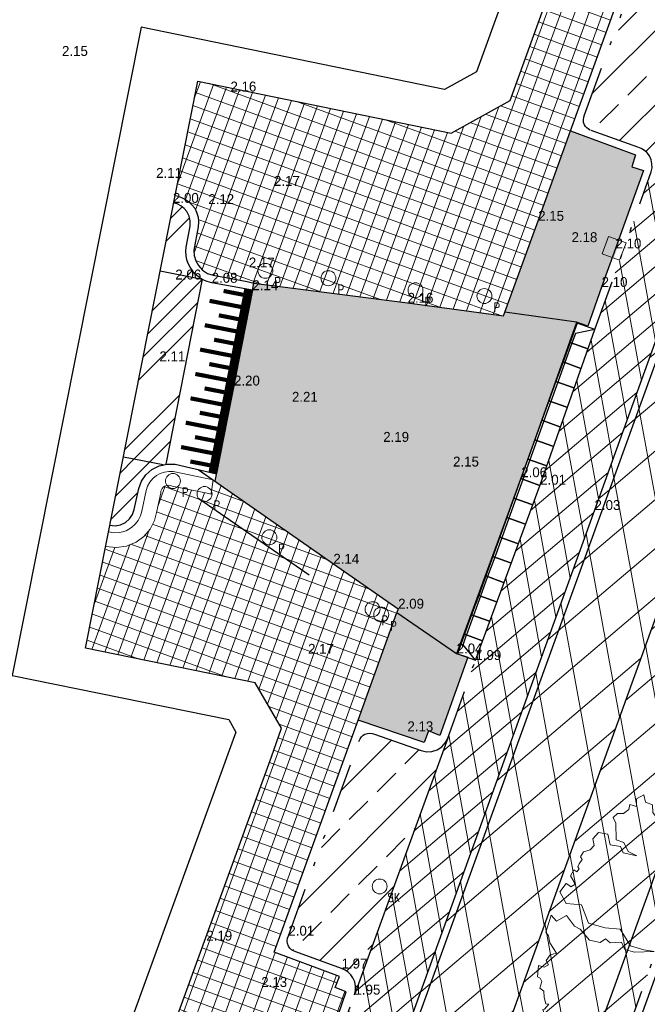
# Model space of a CAD drawing. Header units: metres. Extents: x 136326 to 137932, y 453212 to 454725.
# Tile 63 of 92: x 136656 to 136671, y 454091 to 454115. Entities that reach past the tile are written whole.
import ezdxf

# ---------------------------------------------------------------- set-up
doc = ezdxf.new("R2010")
doc.units = ezdxf.units.M
doc.linetypes.add('DIVIDE__G5', pattern=[3.75, 1.5, -0.75, 0, -0.75, 0, -0.75])
doc.layers.add('-DR-alg-hulplijnen', color=210, linetype='Continuous', plot=False)
doc.layers.add('-DR-alg-hulplijnen hartlijn asfalt nieuwe fietsstraat', color=7, linetype='Continuous', true_color=0xad72b6, plot=False)
doc.layers.add('-DR-alg-hulplijnen kantverharding asfalt nieuwe fietsstraat', color=7, linetype='Continuous', true_color=0xff9429, plot=False)
for name, color, linetype in [('-DR-alg-projectgrens 1-200', 3, 'PROJECTGRENS_1-200'), ('-DR-bs-txt-hoogtemaat', 253, 'Continuous'), ('-DR-nw-vh-scheiding erfgrens en bebouwing', 3, 'Continuous'), ('-DR-nw-vh-scheiding verhardingen', 1, 'Continuous'), ('-DR-v-inr-fietsenrekken', 2, 'FENCELINE2'), ('-DR-v-vh-band 18-20x25', 5, 'DIVIDE__G5'), ('-DR-v-vh-band achterkant band', 1, 'Continuous'), ('-DR-v-vh-band inritband 450x150x500mm', 2, 'Continuous'), ('-DR-v-vh-kantverharding', 4, 'Continuous'), ('-DR-v-vh-kantverharding asfalt fietspad', 2, 'Continuous')]:
    doc.layers.add(name, color=color, linetype=linetype)
for name, color, linetype, lineweight in [('-DR-bs-boom', 253, 'Continuous', 13), ('-DR-nw-mk-taludmarkering', 252, 'Continuous', 0), ('-DR-v-gr-gras', 72, 'Continuous', 9), ('-DR-v-vh-arc-asfalt opbreken', 252, 'Continuous', 9), ('-DR-v-vh-arc-asfalt opbreken middengeleiders', 252, 'Continuous', 9), ('-DR-v-vh-arc-bss grijs keiformaat', 252, 'Continuous', 9), ('-DR-v-vh-arc-dubbelklinkers', 254, 'Continuous', 9), ('-DR-v-vh-arc-sbs df bruinrood', 252, 'Continuous', 9), ('-DR-v-vh-arc-tegels', 252, 'Continuous', 9), ('B-WE-VH-KANTOPSLUITING_ACHTERKANTBAND-G', 2, 'Continuous', 13)]:
    doc.layers.add(name, color=color, linetype=linetype, lineweight=lineweight)
for name, color, linetype, lineweight, true_color in [('-DR-v-inr-wegbebakening-diamantkoppaal', 1, 'Continuous', 0, 0xff0000), ('-DR-v-vh-arc-asfalt fietspad', 7, 'Continuous', 9, 0xdfbfc7), ('B-ME-IE-MEUBILAIR_STRAATKOLK-S', 1, 'Continuous', 0, 0xff0000), ('B-ME-IE-MEUBILAIR_TROTTOIRKOLK-S', 1, 'Continuous', 0, 0xff0000)]:
    doc.layers.add(name, color=color, linetype=linetype, lineweight=lineweight, true_color=true_color)
doc.styles.add('18_100', font='romans', dxfattribs={"width": 0.8, "height": 0.18})
doc.styles.add('18_200', font='romans', dxfattribs={"width": 0.8, "height": 0.36})
doc.styles.add('Drong', font='txt', dxfattribs={"height": 1.8})
doc.linetypes.add('FENCELINE2', pattern='A,6.35,-2.54,[132,ltypeshp.shx,S=2.54,R=0,X=-2.54,Y=0],-2.54,25.4', length=36.83)
doc.linetypes.add('PROJECTGRENS_1-200', pattern='A,0.32,-0.13,[133,ltypeshp.shx,S=0.13,R=0,X=-0.13,Y=0],-0.13,1.27', length=1.85)
pattern_1 = [(220.33563, (136419.718, 453326.2367), (0.5825375, -0.6860394), []), (280.33563, (136419.718, 453326.2367), (0.8853963, 0.16147255), [])]

# ---------------------------------------------------------------- blocks, each defined once
blk = doc.blocks.new('*U55')
at = {"layer": '-DR-nw-mk-taludmarkering', "flags": 128}
for points, const_width in [([(-0.098, 0.019), (-0.963, -4.414)], 0.2), ([(-0.697, -0.017), (-0.225, -0.109)], 0.1), ([(-1.036, -0.256), (-0.282, -0.403)], 0.1), ([(-0.812, -0.606), (-0.34, -0.698)], 0.1), ([(-1.151, -0.845), (-0.397, -0.992)], 0.1), ([(-0.927, -1.195), (-0.455, -1.287)], 0.1), ([(-1.266, -1.434), (-0.512, -1.581)], 0.1), ([(-1.042, -1.784), (-0.57, -1.876)], 0.1), ([(-1.381, -2.023), (-0.627, -2.17)], 0.1), ([(-1.157, -2.372), (-0.685, -2.465)], 0.1), ([(-1.496, -2.612), (-0.742, -2.759)], 0.1), ([(-1.272, -2.961), (-0.799, -3.053)], 0.1), ([(-1.611, -3.201), (-0.857, -3.348)], 0.1), ([(-1.387, -3.55), (-0.914, -3.642)], 0.1), ([(-1.725, -3.79), (-0.972, -3.937)], 0.1), ([(-1.501, -4.139), (-1.029, -4.231)], 0.1)]:
    blk.add_lwpolyline(points, dxfattribs=dict(at, const_width=const_width))
at = {"layer": '-DR-nw-vh-scheiding verhardingen', "linetype": 'ByBlock', "flags": 128}
for points in [[(-1.217, 0.266), (-2.09, -4.208)], [(0, 0), (-0.865, -4.433)]]:
    blk.add_lwpolyline(points, dxfattribs=at)
blk = doc.blocks.new('*U57')
for points in [[(2.89, 7.994), (2.458, 8.15), (2.288, 7.679), (2.72, 7.524)], [(2.89, 7.994), (2.42, 7.898), (2.335, 7.662)], [(2.72, 7.524), (2.288, 7.679), (2.118, 7.209), (2.55, 7.053)], [(2.335, 7.662), (2.165, 7.192)], [(2.55, 7.053), (2.118, 7.209), (1.948, 6.739), (2.38, 6.583)], [(2.165, 7.192), (1.995, 6.722)], [(2.38, 6.583), (1.948, 6.739), (1.778, 6.269), (2.21, 6.113)], [(1.995, 6.722), (1.825, 6.252)], [(2.21, 6.113), (1.778, 6.269), (1.608, 5.799), (2.04, 5.643)], [(1.825, 6.252), (1.655, 5.782)], [(2.04, 5.643), (1.608, 5.799), (1.438, 5.328), (1.87, 5.172)], [(1.655, 5.782), (1.485, 5.311)], [(1.87, 5.172), (1.438, 5.328), (1.268, 4.858), (1.7, 4.702)], [(1.485, 5.311), (1.315, 4.841)], [(1.7, 4.702), (1.268, 4.858), (1.098, 4.388), (1.53, 4.232)], [(1.315, 4.841), (1.145, 4.371)], [(1.53, 4.232), (1.098, 4.388), (0.928, 3.918), (1.36, 3.762)], [(1.145, 4.371), (0.975, 3.901)], [(1.36, 3.762), (0.928, 3.918), (0.758, 3.447), (1.19, 3.292)], [(0.975, 3.901), (0.805, 3.43)], [(1.19, 3.292), (0.758, 3.447), (0.588, 2.977), (1.02, 2.821)], [(0.805, 3.43), (0.635, 2.96)], [(1.02, 2.821), (0.588, 2.977), (0.418, 2.507), (0.85, 2.351)], [(0.635, 2.96), (0.466, 2.49)], [(0.85, 2.351), (0.418, 2.507), (0.249, 2.037), (0.68, 1.881)], [(0.466, 2.49), (0.296, 2.02)], [(0.68, 1.881), (0.249, 2.037), (0.079, 1.567), (0.51, 1.411)], [(0.296, 2.02), (0.126, 1.55)], [(0.51, 1.411), (0.079, 1.567), (-0.091, 1.096), (0.34, 0.94)], [(0.126, 1.55), (-0.044, 1.079)], [(0.34, 0.94), (-0.091, 1.096), (-0.261, 0.626), (0.17, 0.47)], [(-0.044, 1.079), (-0.214, 0.609)], [(0.17, 0.47), (-0.261, 0.626), (-0.431, 0.156), (0, 0)], [(0, 0), (-0.299, 0.374), (-0.214, 0.609)]]:
    blk.add_lwpolyline(points)
blk = doc.blocks.new('STRAATKOLK')
blk.add_ellipse((0, 0), major_axis=(-0.127, 0.127), ratio=1, start_param=3.926991, end_param=10.210176)
at = {"style": '18_100', "width": 0.8}
blk.add_text('SK', height=0.216, dxfattribs=at).set_placement((0.193, -0.375))
at = {"style": '18_200', "width": 0.8}
blk.add_attdef('HOOGTE', (0.29, 0.211), '', height=0.25, dxfattribs=at)
blk = doc.blocks.new('trottoirkolk')
blk.add_hatch(color=256).paths.add_polyline_path([(0.03, 0.15), (0.03, 0.42), (0.42, 0.42), (0.42, 0.15)])
blk.add_lwpolyline([(0, 0), (0, 0.45), (0.45, 0.45), (0.45, 0)], close=True)
blk = doc.blocks.new('PAAL')
blk.add_ellipse((0, 0), major_axis=(-0.181, 0), ratio=1, start_param=3.926991, end_param=10.210176)
at = {"style": '18_200', "width": 0.8}
blk.add_text('P', height=0.218, dxfattribs=at).set_placement((0.219, -0.382))
blk.add_attdef('HOOGTE', (0.236, 0.203), '', height=0.25, dxfattribs=at)
blk = doc.blocks.new('Boom bestaand 1')
blk.add_lwpolyline([(-0.0612, 0.3923), (-0.0736, 0.4117), (-0.087, 0.4225), (-0.0926, 0.4415), (-0.1106, 0.4615), (-0.1242, 0.4751), (-0.1453, 0.464), (-0.1728, 0.4611), (-0.1945, 0.4533), (-0.1892, 0.4456), (-0.2017, 0.4432), (-0.2068, 0.4444), (-0.2172, 0.4471), (-0.2235, 0.4396), (-0.2169, 0.4339), (-0.2271, 0.4339), (-0.2331, 0.433), (-0.2499, 0.4257), (-0.2427, 0.4167), (-0.2476, 0.4092), (-0.2589, 0.4043), (-0.2544, 0.3953), (-0.2533, 0.3814), (-0.2458, 0.3746), (-0.266, 0.3788), (-0.2728, 0.3822), (-0.2717, 0.3934), (-0.2848, 0.3874), (-0.2965, 0.3882), (-0.2987, 0.3953), (-0.3145, 0.3822), (-0.3029, 0.3735), (-0.3141, 0.372), (-0.3232, 0.3686), (-0.3277, 0.3731), (-0.3404, 0.3607), (-0.3359, 0.3465), (-0.3526, 0.3537), (-0.3703, 0.3325), (-0.3491, 0.329), (-0.3569, 0.3156), (-0.371, 0.3198), (-0.3837, 0.3191), (-0.3802, 0.2951), (-0.3781, 0.2944), (-0.3887, 0.2873), (-0.4014, 0.2902), (-0.4056, 0.2803), (-0.3837, 0.2704), (-0.359, 0.2591), (-0.3251, 0.2535), (-0.3272, 0.2337), (-0.318, 0.228), (-0.3011, 0.2189), (-0.282, 0.2224), (-0.2608, 0.2153), (-0.2523, 0.2012), (-0.27, 0.204), (-0.2834, 0.2118), (-0.2947, 0.2047), (-0.3322, 0.185), (-0.3413, 0.2203), (-0.3505, 0.2287), (-0.3724, 0.2146), (-0.388, 0.2358), (-0.4042, 0.2415), (-0.4226, 0.2415), (-0.4315, 0.2467), (-0.4416, 0.2292), (-0.4325, 0.2224), (-0.436, 0.2111), (-0.4423, 0.2083), (-0.453, 0.2067), (-0.4613, 0.1921), (-0.4572, 0.18), (-0.4671, 0.1702), (-0.4727, 0.1652), (-0.4473, 0.144), (-0.4565, 0.1356), (-0.4706, 0.132), (-0.484, 0.1398), (-0.4883, 0.1172), (-0.4847, 0.1158), (-0.4748, 0.1137), (-0.477, 0.101), (-0.4713, 0.0946), (-0.4748, 0.0748), (-0.4932, 0.0607), (-0.4854, 0.0473), (-0.4875, 0.0402), (-0.5017, 0.0304), (-0.4974, 0.0049), (-0.4897, 0.0021), (-0.4832, -0.006), (-0.4832, -0.0211), (-0.4886, -0.0247), (-0.4921, -0.0353), (-0.4877, -0.0469), (-0.4868, -0.0593), (-0.4797, -0.0567), (-0.4646, -0.0487), (-0.4592, -0.0416), (-0.4495, -0.0531), (-0.4326, -0.0549), (-0.4342, -0.0824), (-0.4439, -0.0844), (-0.4591, -0.0789), (-0.4694, -0.0898), (-0.4853, -0.0874), (-0.4835, -0.1044), (-0.469, -0.1108), (-0.4787, -0.1222), (-0.4698, -0.128), (-0.4666, -0.142), (-0.4712, -0.1535), (-0.4673, -0.1649), (-0.4544, -0.1649), (-0.422, -0.1781), (-0.41, -0.1658), (-0.3893, -0.1644), (-0.3736, -0.1512), (-0.391, -0.1753), (-0.4052, -0.1753), (-0.417, -0.1934), (-0.4393, -0.1893), (-0.4502, -0.206), (-0.443, -0.2225), (-0.4293, -0.2254), (-0.424, -0.2366), (-0.4254, -0.251), (-0.4188, -0.2613), (-0.4123, -0.2603), (-0.4066, -0.2696), (-0.4013, -0.2747), (-0.3966, -0.2735), (-0.3925, -0.2806), (-0.3993, -0.2847), (-0.3905, -0.2962), (-0.3764, -0.2947), (-0.3703, -0.2952), (-0.369, -0.3047), (-0.3739, -0.3072), (-0.379, -0.3111), (-0.3686, -0.3301), (-0.3402, -0.3274), (-0.325, -0.2991), (-0.284, -0.3012), (-0.2611, -0.2728), (-0.2463, -0.245), (-0.2054, -0.239), (-0.1868, -0.2166), (-0.1743, -0.1981), (-0.1896, -0.2363), (-0.2027, -0.2526), (-0.2201, -0.2532), (-0.2283, -0.2756), (-0.2392, -0.281), (-0.237, -0.2947), (-0.2507, -0.3132), (-0.2791, -0.3219), (-0.2898, -0.3304), (-0.3173, -0.3368), (-0.3146, -0.3612), (-0.3304, -0.3661), (-0.3025, -0.3907), (-0.2927, -0.3885), (-0.278, -0.3918), (-0.2529, -0.3874), (-0.2548, -0.4016), (-0.2471, -0.4137), (-0.2373, -0.413), (-0.2359, -0.4235), (-0.244, -0.4329), (-0.2234, -0.4441), (-0.2184, -0.4397), (-0.2103, -0.44), (-0.1991, -0.4488), (-0.19, -0.4441), (-0.1778, -0.4485), (-0.164, -0.4505), (-0.1606, -0.4451), (-0.1549, -0.4573), (-0.1555, -0.4613), (-0.14, -0.4627), (-0.1312, -0.4505), (-0.1096, -0.4259), (-0.1073, -0.4238), (-0.1116, -0.4488), (-0.1194, -0.4525), (-0.1103, -0.462), (-0.0992, -0.4807), (-0.089, -0.4841), (-0.0747, -0.4752), (-0.0482, -0.4977), (-0.0278, -0.4895), (-0.0108, -0.4916), (0.0157, -0.4977), (0.0286, -0.4827), (0.0558, -0.482), (0.072, -0.457), (0.069, -0.4349), (0.0757, -0.4119), (0.0796, -0.3924), (0.0927, -0.4156), (0.1039, -0.4278), (0.1075, -0.4466), (0.1025, -0.468), (0.1299, -0.4785), (0.1933, -0.4575), (0.2001, -0.44), (0.2363, -0.4392), (0.2587, -0.4253), (0.2652, -0.3991), (0.2784, -0.4081), (0.2832, -0.3913), (0.3018, -0.3913), (0.3264, -0.3733), (0.2952, -0.3338), (0.3048, -0.3266), (0.3174, -0.3112), (0.333, -0.3182), (0.3264, -0.335), (0.3552, -0.3436), (0.3781, -0.3189), (0.3793, -0.296), (0.4017, -0.296), (0.4096, -0.2826), (0.4002, -0.2572), (0.4186, -0.2622), (0.4261, -0.2522), (0.4345, -0.2443), (0.4231, -0.2298), (0.4365, -0.2194), (0.4544, -0.2139), (0.448, -0.1886), (0.4609, -0.1841), (0.4584, -0.1786), (0.4161, -0.1731), (0.4136, -0.1478), (0.3708, -0.1582), (0.3489, -0.1512), (0.3315, -0.1289), (0.2902, -0.1279), (0.3474, -0.1209), (0.3593, -0.1378), (0.3737, -0.1384), (0.3856, -0.1284), (0.4119, -0.1403), (0.4319, -0.109), (0.4632, -0.1221), (0.4795, -0.1133), (0.4858, -0.0977), (0.4808, -0.0718), (0.4943, -0.0594), (0.4931, -0.0482), (0.4862, -0.0269), (0.4918, -0.0131), (0.4962, -0.0015), (0.4851, 0.0073), (0.4884, 0.0283), (0.494, 0.0383), (0.4918, 0.0615), (0.4763, 0.0609), (0.4531, 0.0758), (0.4365, 0.0758), (0.4719, 0.0863), (0.489, 0.0863), (0.4862, 0.0979), (0.4761, 0.1368), (0.4651, 0.1329), (0.455, 0.15), (0.4464, 0.1571), (0.4261, 0.1516), (0.4511, 0.1914), (0.4495, 0.2054), (0.4402, 0.2194), (0.4215, 0.2288), (0.3832, 0.2155), (0.3754, 0.1921), (0.3661, 0.1742), (0.3341, 0.1773), (0.3068, 0.1532), (0.3395, 0.1968), (0.3637, 0.1976), (0.3692, 0.2304), (0.3801, 0.2397), (0.3996, 0.2444), (0.4034, 0.279), (0.3842, 0.2903), (0.3824, 0.313), (0.3563, 0.3433), (0.3406, 0.3414), (0.3141, 0.3521), (0.2925, 0.3482), (0.2787, 0.3649), (0.2826, 0.3806), (0.2817, 0.4012), (0.2696, 0.4131), (0.256, 0.4212), (0.2376, 0.4248), (0.2327, 0.4339), (0.2168, 0.4384), (0.2036, 0.45), (0.1887, 0.4518), (0.1757, 0.4483), (0.1806, 0.4248), (0.1727, 0.4169), (0.1492, 0.4041), (0.1325, 0.412), (0.1367, 0.4496), (0.0873, 0.4385), (0.0991, 0.4571), (0.0942, 0.4846), (0.0638, 0.4915), (0.0559, 0.4826), (0.0314, 0.4826), (0.0166, 0.4925), (0.0058, 0.4836), (-0.0114, 0.491), (-0.0324, 0.4905), (-0.0772, 0.485), (-0.0717, 0.4517), (-0.0599, 0.4236), (-0.0612, 0.3923)])
blk.add_circle((0, 0), 0.0251)

msp = doc.modelspace()

# ---------------------------------------------------------------- hatches: boundary and pattern name
at = {"layer": '-DR-v-gr-gras'}
h = msp.add_hatch(dxfattribs=at)
h.set_pattern_fill('ANSI36', color=256, scale=0.2, angle=79.41894637)
edge = h.paths.add_edge_path()
edge.add_line((136620.924, 453946.514), (136619.567, 453941.726))
edge.add_line((136619.567, 453941.726), (136619.427, 453941.385))
edge.add_line((136619.427, 453941.385), (136619.061, 453940.311))
edge.add_line((136619.061, 453940.311), (136618.721, 453939.229))
edge.add_line((136618.721, 453939.229), (136618.41, 453938.138))
edge.add_line((136618.41, 453938.138), (136618.143, 453937.108))
edge.add_line((136618.143, 453937.108), (136617.901, 453936.071))
edge.add_line((136617.901, 453936.071), (136617.683, 453935.029))
edge.add_line((136617.683, 453935.029), (136617.41, 453933.537))
edge.add_line((136617.41, 453933.537), (136620.588, 453942.314))
edge.add_arc((136570.849, 453960.325), 52.9, 340.0947, 343.9087)
edge.add_line((136621.676, 453945.662), (136623.253, 453951.13))
edge.add_arc((136668.508, 453938.075), 47.1, 160.0947, 163.9087, ccw=False)
edge.add_line((136624.222, 453954.111), (136660.14, 454053.226))
edge.add_line((136660.14, 454053.226), (136661.74, 454052.55))
edge.add_line((136661.74, 454052.55), (136663.585, 454057.802))
edge.add_line((136663.585, 454057.802), (136661.993, 454058.364))
edge.add_line((136661.993, 454058.364), (136664.665, 454065.706))
edge.add_line((136664.665, 454065.706), (136668.938, 454064.154))
edge.add_line((136668.938, 454064.154), (136671.612, 454071.617))
edge.add_line((136671.612, 454071.617), (136667.338, 454073.17))
edge.add_line((136667.338, 454073.17), (136678.286, 454103.417))
edge.add_line((136678.286, 454103.417), (136677.838, 454103.577))
edge.add_line((136677.838, 454103.577), (136624.842, 453957.248))
edge.add_arc((136522.638, 453991.382), 107.753, 338.1487, 341.53191, ccw=False)
edge.add_line((136622.649, 453951.276), (136620.924, 453946.514))
at = {"layer": '-DR-v-vh-arc-asfalt fietspad', "transparency": 33554687}
h = msp.add_hatch(dxfattribs=at)
h.set_pattern_fill('AVH-ASFALT', color=256, scale=0.51, angle=90, pattern_type=2)
h.set_pattern_definition([(220.33562535, (0, 0), (0.3301045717, -0.388755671), []), (280.33562535, (0, 0), (0.5017245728, 0.0915011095), [])])
h.paths.add_polyline_path([(136656.308, 454065.166), (136663.004, 454083.701), (136669.938, 454102.887), (136672.004, 454108.61), (136672.693, 454110.578), (136671.31, 454111.062), (136669.956, 454107.278), (136668.618, 454103.482), (136668.617, 454103.482), (136667.058, 454099.261), (136666.358, 454097.293), (136666.357, 454097.292), (136664.135, 454091.174), (136663.621, 454089.757), (136661.157, 454082.938), (136659.53, 454078.444), (136659.186, 454077.476), (136659.186, 454077.476), (136654.827, 454065.372), (136653.02, 454060.383), (136651.126, 454055.17), (136648.108, 454046.877), (136642.614, 454031.599), (136639.152, 454022.116), (136637.07, 454016.463), (136631.69, 454001.563), (136625.917, 453985.672), (136627.306, 453985.166), (136633.071, 454000.98), (136638.415, 454015.753), (136640.542, 454021.524), (136644.041, 454031.302), (136649.064, 454045.153), (136652.348, 454054.228)])
at = {"layer": '-DR-v-vh-arc-asfalt opbreken'}
h = msp.add_hatch(dxfattribs=at)
h.set_pattern_fill('AVH-ASFALT_LAAG1-D', color=256, scale=30, angle=90, pattern_type=2)
h.set_pattern_definition([(220.33562535, (0, 0), (0.5825374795, -0.6860394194), []), (280.33562535, (0, 0), (0.885396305, 0.1614725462), [])])
edge = h.paths.add_edge_path()
edge.add_arc((131612.225, 456007.959), 5406.441, 339.979349, 340.472831)
edge.add_line((136707.704, 454200.835), (136710.127, 454199.976))
edge.add_line((136710.127, 454199.976), (136706.639, 454190.134))
edge.add_line((136706.639, 454190.134), (136694.101, 454155.142))
edge.add_line((136694.101, 454155.142), (136688.123, 454138.564))
edge.add_line((136688.123, 454138.564), (136682.044, 454121.674))
edge.add_line((136682.044, 454121.674), (136681.656, 454120.544))
edge.add_line((136681.656, 454120.544), (136681.373, 454119.757))
edge.add_line((136681.373, 454119.757), (136681.03, 454118.82))
edge.add_line((136681.03, 454118.82), (136680.618, 454117.679))
edge.add_line((136680.618, 454117.679), (136679.872, 454115.616))
edge.add_line((136679.872, 454115.616), (136680.027, 454115.442))
edge.add_line((136680.027, 454115.442), (136680.25, 454115.49))
edge.add_line((136680.25, 454115.49), (136678.386, 454110.359))
edge.add_line((136678.386, 454110.359), (136676.585, 454105.348))
edge.add_line((136676.585, 454105.348), (136674.76, 454100.281))
edge.add_line((136674.76, 454100.281), (136674.596, 454100.443))
edge.add_line((136674.596, 454100.443), (136674.374, 454100.392))
edge.add_line((136674.374, 454100.392), (136665.601, 454076.102))
edge.add_line((136665.601, 454076.102), (136659.089, 454058.046))
edge.add_line((136659.089, 454058.046), (136654.175, 454044.495))
edge.add_line((136654.175, 454044.495), (136648.703, 454029.418))
edge.add_line((136648.703, 454029.418), (136643.338, 454014.611))
edge.add_line((136643.338, 454014.611), (136640.327, 454006.287))
edge.add_line((136640.327, 454006.287), (136635.475, 453992.877))
edge.add_line((136635.475, 453992.877), (136630.176, 453978.268))
edge.add_line((136630.176, 453978.268), (136630.153, 453978.13))
edge.add_line((136630.153, 453978.13), (136630.323, 453977.996))
edge.add_line((136630.323, 453977.996), (136630.521, 453978.048))
edge.add_line((136630.521, 453978.048), (136629.43, 453975.047))
edge.add_line((136629.43, 453975.047), (136629.277, 453975.222))
edge.add_line((136629.277, 453975.222), (136629.058, 453975.171))
edge.add_line((136629.058, 453975.171), (136627.196, 453970.009))
edge.add_line((136627.196, 453970.009), (136621.583, 453954.529))
edge.add_line((136621.583, 453954.529), (136617.019, 453941.922))
edge.add_line((136617.019, 453941.922), (136614.719, 453935.574))
edge.add_line((136614.719, 453935.574), (136611.608, 453926.881))
edge.add_line((136611.608, 453926.881), (136610.698, 453924.436))
edge.add_line((136610.698, 453924.436), (136610.22, 453923.15))
edge.add_line((136610.22, 453923.15), (136607.739, 453924.45))
edge.add_line((136607.739, 453924.45), (136610.21, 453931.275))
edge.add_line((136610.21, 453931.275), (136611.017, 453933.503))
edge.add_line((136611.017, 453933.503), (136620.111, 453958.618))
edge.add_line((136620.111, 453958.618), (136618.13, 453959.316))
edge.add_line((136618.13, 453959.316), (136622.836, 453972.312))
edge.add_line((136622.836, 453972.312), (136624.813, 453971.603))
edge.add_line((136624.813, 453971.603), (136653.378, 454050.49))
edge.add_line((136653.378, 454050.49), (136651.397, 454051.188))
edge.add_line((136651.397, 454051.188), (136660.433, 454076.142))
edge.add_line((136660.433, 454076.142), (136662.404, 454075.417))
edge.add_line((136662.404, 454075.417), (136687.258, 454144.055))
edge.add_line((136687.258, 454144.055), (136685.277, 454144.754))
edge.add_line((136685.277, 454144.754), (136689.983, 454157.75))
edge.add_line((136689.983, 454157.75), (136691.951, 454157.016))
h.paths.add_polyline_path([(136604.474, 453926.617), (136605.139, 453926.376), (136607.31, 453932.372), (136606.705, 453932.601), (136605.622, 453929.654), (136604.782, 453927.35), (136604.682, 453927.067), (136604.525, 453926.704)])
h = msp.add_hatch(dxfattribs=at)
h.set_pattern_fill('AVH-ASFALT_LAAG1-D', color=256, scale=30, angle=90, pattern_type=2)
h.set_pattern_definition(pattern_1)
h.paths.add_polyline_path([(136616.982, 453956.733), (136617.17, 453956.665), (136695.271, 454172.352), (136705.725, 454201.537), (136705.402, 454201.651), (136699.033, 454183.758), (136693.663, 454168.822), (136685.673, 454146.49), (136684.483, 454143.233), (136680.523, 454132.196), (136676.421, 454120.841), (136676.326, 454120.548), (136675.923, 454119.409), (136675.625, 454118.638), (136672.054, 454108.752), (136672.004, 454108.61), (136669.938, 454102.887), (136656.308, 454065.166), (136652.348, 454054.228), (136649.064, 454045.153), (136644.041, 454031.302), (136640.542, 454021.524), (136638.415, 454015.753), (136633.071, 454000.98), (136625.379, 453979.879), (136625.055, 453978.991)])
h = msp.add_hatch(dxfattribs=at)
h.set_pattern_fill('AVH-ASFALT_LAAG1-D', color=256, scale=30, angle=90, pattern_type=2)
h.set_pattern_definition(pattern_1)
h.paths.add_polyline_path([(136660.433, 454076.142), (136662.404, 454075.417), (136687.255, 454144.047), (136685.28, 454144.762)])
at = {"layer": '-DR-v-vh-arc-asfalt opbreken middengeleiders'}
h = msp.add_hatch(color=256, dxfattribs=at)
h.dxf.hatch_style = 1
h.paths.add_polyline_path([(136671.118, 454111.099), (136670.843, 454111.186), (136670.926, 454111.478), (136669.357, 454112.053), (136668.576, 454109.878), (136667.773, 454107.675), (136669.502, 454107.434), (136669.772, 454107.338), (136670.109, 454108.279), (136670.445, 454109.21)])
h = msp.add_hatch(color=256, dxfattribs=at)
h.dxf.hatch_style = 1
h.paths.add_polyline_path([(136666.874, 454099.33), (136666.604, 454099.421), (136665.157, 454100.41), (136664.225, 454097.813), (136665.815, 454097.27), (136665.921, 454097.553), (136666.196, 454097.441)])
at = {"layer": '-DR-v-vh-arc-bss grijs keiformaat'}
h = msp.add_hatch(dxfattribs=at)
h.set_pattern_fill('ANSI33', color=256, scale=0.2)
h.paths.add_polyline_path([(136684.2, 454146.814), (136686.269, 454152.597), (136686.975, 454154.577), (136686.81, 454154.636), (136686.742, 454154.568), (136686.614, 454154.507), (136685.327, 454154.984), (136685.271, 454155.003), (136685.213, 454155.011), (136685.154, 454155.005), (136685.098, 454154.988), (136685.044, 454154.957), (136684.998, 454154.916), (136684.962, 454154.865), (136684.939, 454154.807), (136682.237, 454147.278), (136680.243, 454141.73), (136677.165, 454133.151), (136675.23, 454127.809), (136674.108, 454124.694), (136673.723, 454123.662), (136673.362, 454122.671), (136672.971, 454121.584), (136672.629, 454120.585), (136671.267, 454116.75), (136669.675, 454112.375), (136669.668, 454112.322), (136669.674, 454112.26), (136669.694, 454112.202), (136669.719, 454112.161), (136669.751, 454112.125), (136669.789, 454112.096), (136669.832, 454112.074), (136671.057, 454111.637), (136671.144, 454111.582), (136671.21, 454111.521), (136671.263, 454111.448), (136671.305, 454111.357), (136671.327, 454111.26), (136671.33, 454111.116), (136674.552, 454119.921), (136674.914, 454121.052), (136675.222, 454121.894), (136675.534, 454122.801), (136675.974, 454123.969), (136677.075, 454127.063), (136679.109, 454132.64), (136681.802, 454140.143)])
h = msp.add_hatch(dxfattribs=at)
h.set_pattern_fill('ANSI33', color=256, scale=0.2)
h.paths.add_polyline_path([(136666.388, 454097.376), (136666.33, 454097.261), (136666.244, 454097.164), (136666.136, 454097.093), (136666.008, 454097.051), (136665.874, 454097.044), (136665.743, 454097.074), (136664.621, 454097.471), (136664.564, 454097.491), (136664.505, 454097.499), (136664.445, 454097.492), (136664.388, 454097.473), (136664.341, 454097.445), (136664.301, 454097.408), (136664.27, 454097.363), (136664.248, 454097.313), (136662.535, 454092.598), (136662.514, 454092.538), (136662.507, 454092.474), (136662.516, 454092.411), (136662.539, 454092.351), (136662.571, 454092.303), (136662.613, 454092.263), (136662.662, 454092.233), (136662.716, 454092.214), (136663.822, 454091.805), (136663.905, 454091.769), (136663.98, 454091.718), (136664.045, 454091.654), (136664.097, 454091.58), (136664.139, 454091.484), (136664.16, 454091.381), (136664.158, 454091.276), (136664.135, 454091.174)])
at = {"layer": '-DR-v-vh-arc-dubbelklinkers'}
h = msp.add_hatch(color=256, dxfattribs=at)
h.dxf.hatch_style = 1
h.paths.add_polyline_path([(136661.221, 454105.896), (136660.765, 454103.584), (136663.624, 454101.591), (136665.19, 454100.502), (136665.157, 454100.41), (136666.604, 454099.421), (136668.166, 454103.68), (136669.502, 454107.434), (136667.773, 454107.675), (136667.735, 454107.582), (136665.419, 454107.896), (136661.702, 454108.375), (136661.666, 454108.203)])
at = {"layer": '-DR-v-vh-arc-sbs df bruinrood'}
h = msp.add_hatch(dxfattribs=at)
h.set_pattern_fill('ANSI34', color=256, scale=0.1)
h.paths.add_polyline_path([(136659.436, 454108.663), (136660.448, 454108.463), (136660.449, 454108.47), (136660.372, 454108.518), (136660.314, 454108.565), (136660.26, 454108.616), (136660.214, 454108.678), (136660.158, 454108.763), (136660.114, 454108.849), (136660.082, 454108.94), (136660.062, 454109.041), (136660.058, 454109.144), (136660.068, 454109.246), (136660.158, 454109.755), (136660.163, 454109.877), (136660.137, 454109.995), (136660.082, 454110.104), (136660.016, 454110.182), (136659.935, 454110.244), (136659.843, 454110.288), (136659.761, 454110.307)])
h = msp.add_hatch(dxfattribs=at)
h.set_pattern_fill('ANSI34', color=256, scale=0.1)
h.paths.add_polyline_path([(136658.548, 454104.169), (136659.505, 454103.98), (136659.576, 454103.996), (136660.448, 454108.463), (136659.436, 454108.663)])
h = msp.add_hatch(dxfattribs=at)
h.set_pattern_fill('ANSI34', color=256, scale=0.1)
h.paths.add_polyline_path([(136658.983, 454103.586), (136659.092, 454103.743), (136659.235, 454103.869), (136659.41, 454103.958), (136659.505, 454103.98), (136658.548, 454104.169), (136658.222, 454102.524), (136658.35, 454102.511), (136658.479, 454102.534), (136658.598, 454102.59), (136658.696, 454102.674), (136658.768, 454102.78), (136658.81, 454102.902), (136658.916, 454103.408)])
at = {"layer": '-DR-v-vh-arc-tegels'}
h = msp.add_hatch(dxfattribs=at)
h.set_pattern_fill('ANSI37', color=256, scale=0.1, angle=295.01)
h.paths.add_polyline_path([(136682.061, 454147.341), (136684.924, 454155.333), (136686.633, 454154.719), (136687.131, 454156.148), (136685.443, 454156.772), (136690.194, 454169.962), (136695.587, 454185.021), (136701.79, 454202.421), (136702.169, 454203.529), (136702.687, 454204.993), (136702.71, 454205.073), (136700.121, 454206.814), (136699.293, 454207.366), (136698.371, 454207.775), (136698.247, 454207.51), (136697.974, 454207.617), (136697.374, 454206.241), (136694.795, 454207.376), (136693.887, 454205.316), (136699.39, 454202.812), (136697.324, 454198.049), (136698.308, 454197.611), (136693.97, 454184.5), (136693.876, 454184.532), (136691.836, 454178.533), (136691.741, 454178.565), (136690.402, 454175.106), (136690.542, 454175.053), (136689.263, 454171.633), (136689.17, 454171.668), (136687.942, 454168.452), (136688.074, 454168.404), (136684.438, 454158.386), (136680.56, 454147.82), (136678.485, 454142.053), (136676.541, 454136.681), (136672.7, 454126.061), (136667.898, 454112.79), (136666.472, 454112), (136660.344, 454113.257), (136659.798, 454110.493), (136659.869, 454110.477), (136659.954, 454110.447), (136660.034, 454110.406), (136660.123, 454110.344), (136660.203, 454110.27), (136660.27, 454110.185), (136660.318, 454110.089), (136660.353, 454109.967), (136660.364, 454109.857), (136660.358, 454109.736), (136660.25, 454109.172), (136660.259, 454109.04), (136660.297, 454108.913), (136660.362, 454108.797), (136660.461, 454108.691), (136660.582, 454108.611), (136660.719, 454108.564), (136661.536, 454108.411), (136661.702, 454108.375), (136665.419, 454107.896), (136667.735, 454107.582), (136667.773, 454107.675), (136668.576, 454109.878), (136669.357, 454112.053), (136671.078, 454116.816), (136673.165, 454122.636), (136675.042, 454127.881), (136676.981, 454133.218), (136680.041, 454141.76)])
h = msp.add_hatch(dxfattribs=at)
h.set_pattern_fill('ANSI37', color=256, scale=0.1, angle=295.01)
h.paths.add_polyline_path([(136660.696, 454083.079), (136663.164, 454089.918), (136663.442, 454089.81), (136663.936, 454091.241), (136663.665, 454091.352), (136663.771, 454091.618), (136662.192, 454092.207), (136664.225, 454097.813), (136665.157, 454100.41), (136665.19, 454100.502), (136663.624, 454101.591), (136660.715, 454103.619), (136660.671, 454103.288), (136660.669, 454103.274), (136660.569, 454103.295), (136659.728, 454103.47), (136659.683, 454103.487), (136659.636, 454103.492), (136659.589, 454103.485), (136659.545, 454103.467), (136659.507, 454103.439), (136659.483, 454103.411), (136659.465, 454103.379), (136659.453, 454103.344), (136659.448, 454103.307), (136659.353, 454102.861), (136659.297, 454102.636), (136659.191, 454102.43), (136659.041, 454102.253), (136658.854, 454102.116), (136658.621, 454102.019), (136658.372, 454101.984), (136658.121, 454102.011), (136657.634, 454099.549), (136661.732, 454098.715), (136662.369, 454097.616), (136662.13, 454096.924), (136648.949, 454060.698), (136648.67, 454060.832), (136645.717, 454052.522), (136645.931, 454052.432), (136621.964, 453986.496), (136615.433, 453989.442), (136614.603, 453987.599), (136614.701, 453987.541), (136614.824, 453987.417), (136614.912, 453987.266), (136614.96, 453987.09), (136614.96, 453986.909), (136614.912, 453986.733), (136614.705, 453986.281), (136614.663, 453986.141), (136614.656, 453985.995), (136614.684, 453985.852), (136614.746, 453985.72), (136614.839, 453985.607), (136614.956, 453985.52), (136616.868, 453984.651), (136616.869, 453984.652), (136618.69, 453983.84), (136623.144, 453984.506), (136623.207, 453984.601), (136623.643, 453985.735), (136623.948, 453986.67), (136624.142, 453987.14), (136624.469, 453988.079), (136624.803, 453989.04), (136625.159, 453989.994), (136629.695, 454002.472), (136634.936, 454016.938), (136637.117, 454022.941), (136640.588, 454032.467), (136645.483, 454045.953), (136647.175, 454045.345), (136647.629, 454046.528), (136645.909, 454047.158), (136649.031, 454055.773), (136652.773, 454066.15), (136657.044, 454077.957), (136658.625, 454077.388), (136658.738, 454077.663), (136659.009, 454077.57), (136659.343, 454078.519), (136659.101, 454078.606), (136659.105, 454078.619), (136659.067, 454078.635)])

# ---------------------------------------------------------------- linework, layer by layer
at = {"layer": '-DR-alg-hulplijnen', "flags": 128}
msp.add_lwpolyline([(136666.627, 454099.417), (136669.516, 454107.411)], dxfattribs=at)
at = {"layer": '-DR-alg-hulplijnen hartlijn asfalt nieuwe fietsstraat'}
msp.add_lwpolyline([(136781.314, 454424.963), (136757.272, 454348.827, -0.010389), (136697.245, 454171.637), (136619.145, 453955.95), (136588.279, 453870.709), (136579.713, 453847.052, 0.004102), (136571.537, 453823.883, -0.004267), (136562.996, 453799.701), (136431.623, 453437.641, 0.002152), (136391.004, 453324.177), (136379.088, 453290.434), (136365.735, 453256.179), (136360.793, 453242.184)], format="xyb", dxfattribs=at)
at = {"layer": '-DR-alg-hulplijnen kantverharding asfalt nieuwe fietsstraat'}
for points in [[(136755.27, 454349.46, -0.010389), (136695.271, 454172.352), (136617.17, 453956.665), (136616.794, 453956.801, -0.016644), (136615.557, 453953.711), (136612.599, 453946.977), (136608.343, 453935.224), (136607.102, 453931.797), (136594.844, 453897.943), (136593.397, 453893.948), (136588.98, 453881.757), (136586.93, 453874.65, -0.015888), (136585.953, 453871.628), (136586.329, 453871.491), (136577.738, 453847.767, 0.004102), (136569.551, 453824.565, -0.004267), (136561.022, 453800.417)], [(136759.275, 454348.195, -0.010389), (136699.22, 454170.922), (136621.119, 453955.235), (136621.495, 453955.098, 0.016644), (136620.467, 453951.934), (136618.89, 453946.466, -0.016644), (136617.862, 453943.301), (136613.373, 453930.904), (136602.284, 453900.282), (136595.367, 453881.179, -0.016644), (136594.131, 453878.09), (136591.842, 453872.88, 0.011636), (136590.955, 453870.728), (136590.605, 453869.79), (136590.229, 453869.927), (136581.687, 453846.337, 0.004102), (136573.523, 453823.2, -0.004267), (136564.97, 453798.984)]]:
    msp.add_lwpolyline(points, format="xyb", dxfattribs=at)
at = {"layer": '-DR-alg-projectgrens 1-200', "flags": 128}
msp.add_lwpolyline([(136672.431, 453896.561), (136667.194, 453897.489), (136645.076, 453905.171), (136624.477, 453912.593), (136625.184, 453914.831), (136624.39, 453916.757), (136621.163, 453919.31), (136624.07, 453927.399), (136623.281, 453929.136), (136623.21, 453929.192), (136624.085, 453931.643), (136629.304, 453946.51), (136630.541, 453950.147), (136638.492, 453971.96), (136644.073, 453987.263), (136644.824, 453989.705), (136651.204, 454007.423), (136658.506, 454027.642), (136665.47, 454047.006), (136669.496, 454058.357), (136675.354, 454074.419), (136676.258, 454077.094), (136678.747, 454083.756), (136682.526, 454094.171), (136686.101, 454103.639), (136687.039, 454106.475), (136697.795, 454137.242), (136697.717, 454137.253), (136705.555, 454159.78), (136713.078, 454181.729), (136719.605, 454200.719), (136727.498, 454223.752), (136730.581, 454232.718), (136734.46, 454243.959), (136738.033, 454254.306), (136742.183, 454266.266), (136750.568, 454290.842), (136760.393, 454319.456), (136770.666, 454349.328), (136772.713, 454355.238), (136774.612, 454360.473), (136776.998, 454367), (136784.306, 454387.208), (136790.339, 454404.083), (136797.311, 454423.36), (136807.058, 454450.093), (136800.646, 454453.198), (136785.078, 454462.694), (136769.745, 454470.235), (136763.463, 454464.393), (136767.222, 454456.488), (136768.447, 454452.902), (136769.612, 454448.539), (136767.19, 454443.604), (136763.98, 454431.785), (136763.498, 454430.807), (136764.785, 454430.222), (136759.65, 454419.865), (136760.207, 454419.614), (136758.305, 454415.755), (136757.433, 454413.928), (136755.514, 454410.037), (136754.993, 454410.292), (136749.872, 454399.962), (136748.616, 454400.585), (136748.548, 454400.448), (136744.287, 454402.547), (136738.76, 454389.718), (136744.829, 454387.062), (136753.517, 454383.259), (136750.445, 454376.232), (136747.3, 454368.999), (136747.702, 454368.821), (136745.421, 454363.658), (136743.771, 454359.882), (136741.474, 454354.715), (136741.107, 454354.878), (136737.945, 454347.853), (136734.86, 454340.776), (136727.193, 454344.181), (136720.397, 454330.285), (136716.705, 454321.73), (136725.346, 454317.886), (136722.199, 454310.807), (136718.145, 454301.488), (136714.131, 454292.713), (136709.748, 454294.641), (136707.09, 454288.607), (136709.573, 454287.506), (136709.53, 454287.41), (136709.617, 454287.371), (136709.424, 454286.945), (136712.118, 454285.768), (136724.405, 454280.406), (136724.395, 454280.372), (136724.56, 454280.301), (136719.327, 454264.621), (136718.554, 454264.279), (136712.149, 454267.043), (136705.337, 454251.495), (136713.155, 454248.122), (136713.63, 454247.107), (136703.363, 454216.017), (136702.53, 454215.665), (136698.406, 454217.526), (136692.762, 454204.705), (136698.169, 454202.287), (136696.085, 454197.547), (136697.116, 454197.066), (136693.34, 454185.771), (136691.21, 454179.799), (136691.154, 454179.818), (136689.257, 454174.47), (136688.677, 454172.922), (136686.645, 454167.859), (136686.793, 454167.806), (136683.499, 454158.729), (136679.62, 454148.161), (136677.544, 454142.392), (136675.601, 454137.021), (136671.76, 454126.401), (136667.085, 454113.483), (136666.31, 454113.053), (136658.978, 454114.558), (136655.858, 454098.89), (136661.092, 454097.825), (136661.269, 454097.519), (136621.35, 453987.863), (136615.212, 453990.581), (136612.094, 453983.671), (136608.8, 453985.139), (136606.115, 453979.27), (136610.368, 453977.386), (136616.099, 453974.911), (136616.418, 453974.217), (136608.394, 453952.136), (136599.91, 453929.479), (136596.333, 453930.847), (136596.703, 453931.801), (136592.691, 453933.357), (136592.582, 453933.111), (136587.167, 453935.208), (136587.113, 453935.101), (136586.908, 453935.2), (136584.73, 453936.252), (136573.42, 453911.897), (136576.906, 453910.227), (136577.755, 453910.817), (136581.71, 453908.923), (136581.78, 453907.891), (136588.355, 453904.743), (136581.357, 453890.288), (136584.408, 453889.218), (136581.92, 453882.301), (136582.601, 453881.581), (136581.142, 453877.478), (136580.13, 453877.281), (136578.301, 453872.104), (136578.986, 453871.382), (136577.526, 453867.309), (136576.539, 453867.19), (136574.654, 453861.99), (136575.357, 453861.219), (136573.859, 453857.098), (136572.823, 453856.858), (136568.249, 453844.056), (136569.051, 453843.723), (136568.246, 453841.986), (136569.916, 453841.29), (136566.692, 453833.862), (136560.757, 453836.486), (136555.193, 453823.556), (136563.207, 453820.33), (136562.244, 453817.938), (136562.059, 453818.012), (136558.019, 453808.014), (136558.218, 453807.935), (136557.146, 453805.252), (136555.477, 453804.556), (136553.671, 453802.5), (136552.612, 453799.698), (136545.82, 453781.422), (136541.647, 453783.356), (136534.75, 453768.68), (136539.525, 453766.451), (136534.814, 453753.868), (136534.789, 453753.879), (136534.379, 453752.873), (136534.182, 453752.96), (136532.926, 453749.667), (136533.099, 453749.603), (136532.772, 453748.705), (136532.584, 453748.792), (136530.457, 453743.085), (136530.627, 453743.022), (136516.493, 453704.592), (136514.575, 453699.22), (136492.181, 453636.401), (136492.736, 453636.204), (136489.157, 453626.341), (136485.079, 453628.249), (136478.16, 453613.788), (136483.141, 453611.479), (136461.867, 453552.94), (136457.354, 453554.582), (136454.06, 453545.417), (136458.648, 453543.776), (136443.598, 453501.593), (136437.009, 453503.95), (136431.442, 453488.403), (136437.02, 453486.393), (136418.282, 453434.811), (136419.185, 453434.431), (136413.9, 453419.737), (136407.364, 453401.466), (136407.056, 453400.056), (136406.467, 453398.451), (136401.897, 453385.592), (136396.197, 453388.282), (136390.097, 453375.66), (136397.157, 453372.353), (136391.911, 453357.791), (136390.965, 453355.464), (136388.624, 453350.371), (136384.302, 453352.274), (136382.126, 453347.544), (136391.358, 453344.243), (136383.168, 453321.66), (136379.275, 453323.116), (136369.941, 453296.994), (136366.76, 453298.169), (136365.332, 453294.302), (136367.975, 453293.349), (136367.397, 453291.75), (136367.871, 453291.227), (136363.518, 453279.255), (136362.091, 453275.277), (136356.432, 453259.57), (136355.262, 453256.31), (136348.508, 453237.967), (136370.649, 453230.069), (136374.328, 453240.694), (136372.767, 453241.803), (136382.163, 453267.942), (136384.551, 453274.649), (136388.98, 453286.656), (136392.893, 453297.449), (136398.36, 453312.66), (136406.212, 453334.431), (136411.924, 453350.355), (136415.827, 453361.341), (136419.474, 453371.398), (136422.516, 453379.917), (136425.014, 453387.05), (136430.128, 453401.329), (136433.008, 453409.364), (136437.5, 453421.973), (136444.424, 453441.303), (136447.898, 453451.043), (136454.668, 453469.854), (136458.254, 453479.666), (136467.647, 453501.921), (136478.422, 453531.465), (136485.603, 453551.259), (136497.269, 453583.741), (136504.565, 453604), (136511.581, 453623.496), (136513.58, 453629.053), (136518.673, 453642.888), (136519.015, 453643.404), (136522.68, 453653.62), (136522.664, 453653.957), (136523.62, 453656.594), (136528.73, 453670.926), (136534.757, 453688.003), (136543.62, 453712.768), (136551.352, 453734.38), (136563.425, 453767.68), (136566.609, 453776.654), (136569.182, 453777.966), (136577.487, 453774.867), (136583.873, 453792.703), (136575.924, 453795.622), (136575.205, 453797.155), (136576.997, 453801.811), (136581.956, 453815.424), (136586.269, 453827.274), (136591.149, 453840.672), (136596.411, 453855.14), (136603.758, 453874.947), (136606.204, 453881.939), (136608.18, 453887.612), (136608.471, 453887.616), (136610.071, 453888.673), (136612.877, 453896.334), (136616.917, 453896.194), (136618.846, 453897.187), (136619.756, 453899.432), (136644.445, 453890.648), (136649.466, 453889.41), (136663.041, 453887.011), (136671.45, 453886.364), (136675.948, 453886.023), (136676.722, 453896.236)], close=True, dxfattribs=at)
at = {"layer": '-DR-nw-vh-scheiding erfgrens en bebouwing', "flags": 128}
for points in [[(136660.344, 454113.257), (136666.472, 454112), (136667.898, 454112.79), (136672.7, 454126.061), (136676.541, 454136.681), (136678.485, 454142.053), (136680.56, 454147.82), (136684.438, 454158.386), (136688.074, 454168.404), (136687.942, 454168.452), (136689.17, 454171.668), (136689.263, 454171.633), (136690.542, 454175.053), (136690.402, 454175.106), (136691.741, 454178.565), (136691.836, 454178.533), (136693.876, 454184.532), (136693.97, 454184.5), (136698.308, 454197.611), (136697.324, 454198.049), (136699.39, 454202.812), (136693.887, 454205.316)], [(136657.634, 454099.549), (136660.344, 454113.257)], [(136621.964, 453986.496), (136645.931, 454052.432), (136645.717, 454052.522), (136648.67, 454060.832), (136648.949, 454060.698), (136662.13, 454096.924), (136662.369, 454097.616), (136661.732, 454098.715), (136657.634, 454099.549)]]:
    msp.add_lwpolyline(points, dxfattribs=at)
at = {"layer": '-DR-v-inr-fietsenrekken', "ltscale": 0.04}
msp.add_line((136663.04, 454101.315), (136660.373, 454103.161), dxfattribs=at)
at = {"layer": '-DR-v-vh-band 18-20x25', "ltscale": 0.8}
for points in [[(136669.948, 454107.255), (136669.956, 454107.278), (136671.31, 454111.062), (136671.329, 454111.16), (136671.327, 454111.26), (136671.305, 454111.357), (136671.263, 454111.448), (136671.21, 454111.521), (136671.144, 454111.582), (136671.067, 454111.63), (136670.983, 454111.663), (136669.832, 454112.074), (136669.789, 454112.096), (136669.751, 454112.125), (136669.719, 454112.161), (136669.694, 454112.202), (136669.674, 454112.26), (136669.668, 454112.322), (136669.676, 454112.383), (136669.699, 454112.441), (136671.267, 454116.75)], [(136661.666, 454108.203), (136660.681, 454108.38), (136660.572, 454108.411), (136660.468, 454108.458), (136660.372, 454108.518), (136660.314, 454108.565), (136660.26, 454108.616), (136660.214, 454108.678), (136660.158, 454108.763), (136660.114, 454108.849), (136660.082, 454108.94), (136660.062, 454109.041), (136660.058, 454109.144), (136660.068, 454109.246), (136660.158, 454109.755), (136660.163, 454109.877), (136660.137, 454109.995), (136660.082, 454110.104), (136660.016, 454110.182), (136659.935, 454110.244), (136659.843, 454110.288), (136659.761, 454110.307)], [(136658.222, 454102.524), (136658.35, 454102.511), (136658.479, 454102.534), (136658.598, 454102.59), (136658.696, 454102.674), (136658.768, 454102.78), (136658.81, 454102.902), (136658.916, 454103.408), (136658.983, 454103.586), (136659.092, 454103.743), (136659.235, 454103.869), (136659.41, 454103.958), (136659.601, 454104.002), (136659.797, 454103.996), (136660.801, 454103.769)], [(136674.289, 454098.931), (136674.738, 454100.22), (136674.734, 454100.256), (136674.725, 454100.29), (136674.709, 454100.322), (136674.688, 454100.352), (136674.663, 454100.377), (136674.634, 454100.397), (136674.601, 454100.412), (136674.555, 454100.423), (136674.508, 454100.423), (136674.462, 454100.412), (136674.419, 454100.392), (136674.383, 454100.362), (136674.354, 454100.325), (136674.334, 454100.282), (136665.601, 454076.102), (136659.089, 454058.046)], [(136663.621, 454089.757), (136664.135, 454091.174), (136664.158, 454091.276), (136664.16, 454091.381), (136664.139, 454091.484), (136664.097, 454091.58), (136664.045, 454091.654), (136663.98, 454091.718), (136663.905, 454091.769), (136663.822, 454091.805), (136662.716, 454092.214), (136662.662, 454092.233), (136662.613, 454092.263), (136662.571, 454092.303), (136662.539, 454092.351), (136662.516, 454092.411), (136662.507, 454092.474), (136662.514, 454092.538), (136662.535, 454092.598), (136664.248, 454097.313), (136664.27, 454097.363), (136664.301, 454097.408), (136664.341, 454097.445), (136664.388, 454097.473), (136664.445, 454097.492), (136664.505, 454097.499), (136664.564, 454097.491), (136664.621, 454097.471), (136665.743, 454097.074), (136665.874, 454097.044), (136666.008, 454097.051), (136666.136, 454097.093), (136666.244, 454097.164), (136666.33, 454097.261), (136666.388, 454097.376), (136667.058, 454099.261), (136667.058, 454099.261)]]:
    msp.add_lwpolyline(points, dxfattribs=at)
at = {"layer": '-DR-v-vh-band achterkant band'}
for points in [[(136659.798, 454110.493), (136659.869, 454110.477), (136659.954, 454110.447), (136660.034, 454110.406), (136660.123, 454110.344), (136660.203, 454110.27), (136660.27, 454110.185), (136660.318, 454110.089), (136660.353, 454109.967), (136660.364, 454109.857), (136660.358, 454109.736), (136660.25, 454109.172), (136660.259, 454109.04), (136660.297, 454108.913), (136660.362, 454108.797), (136660.461, 454108.691), (136660.582, 454108.611), (136660.719, 454108.564), (136661.536, 454108.411), (136661.702, 454108.375), (136665.419, 454107.896), (136667.735, 454107.582), (136667.773, 454107.675), (136668.576, 454109.878), (136669.357, 454112.053), (136671.078, 454116.816)], [(136669.357, 454112.053), (136670.926, 454111.478), (136670.843, 454111.186), (136671.118, 454111.099), (136670.445, 454109.21), (136670.109, 454108.279), (136669.772, 454107.338), (136669.502, 454107.434), (136667.773, 454107.675)], [(136660.448, 454108.463), (136659.436, 454108.663)], [(136661.666, 454108.203), (136661.702, 454108.375)], [(136660.765, 454103.584), (136661.221, 454105.896), (136661.666, 454108.203)], [(136659.505, 454103.98), (136658.548, 454104.169)], [(136660.355, 454103.87), (136663.624, 454101.591), (136665.19, 454100.502), (136665.157, 454100.41)], [(136630.354, 453978.174), (136635.674, 453992.828), (136640.519, 454006.215), (136643.551, 454014.609), (136648.888, 454029.326), (136654.372, 454044.428), (136659.267, 454057.974), (136665.798, 454076.057), (136674.528, 454100.242)], [(136652.773, 454066.15), (136657.044, 454077.957), (136658.625, 454077.388), (136658.738, 454077.663), (136659.009, 454077.57), (136659.343, 454078.519), (136659.067, 454078.635), (136660.696, 454083.079), (136663.164, 454089.918), (136663.442, 454089.81), (136663.936, 454091.241), (136663.665, 454091.352), (136663.771, 454091.618), (136662.192, 454092.207), (136664.225, 454097.813)]]:
    msp.add_lwpolyline(points, dxfattribs=at)
msp.add_lwpolyline([(136664.225, 454097.813), (136665.157, 454100.41), (136666.604, 454099.421), (136666.874, 454099.33), (136666.196, 454097.441), (136665.921, 454097.553), (136665.815, 454097.27)], close=True, dxfattribs=at)
at = {"layer": '-DR-v-vh-kantverharding'}
for points in [[(136667.058, 454099.261), (136668.624, 454103.5), (136669.948, 454107.255)], [(136666.388, 454097.376), (136664.135, 454091.174)]]:
    msp.add_lwpolyline(points, dxfattribs=at)
at = {"layer": '-DR-v-vh-kantverharding asfalt fietspad'}
msp.add_lwpolyline([(136707.149, 454206.725), (136705.402, 454201.651), (136699.033, 454183.758), (136693.663, 454168.822), (136685.673, 454146.49), (136683.213, 454139.759), (136680.523, 454132.196), (136677.903, 454124.95), (136677.482, 454123.792), (136676.921, 454122.309), (136676.606, 454121.412), (136676.326, 454120.548), (136675.923, 454119.409), (136674.447, 454115.589), (136672.004, 454108.61), (136669.938, 454102.887), (136663.004, 454083.701), (136656.308, 454065.166)], dxfattribs=at)
at = {"layer": 'B-WE-VH-KANTOPSLUITING_ACHTERKANTBAND-G'}
for points in [[(136666.604, 454099.421), (136668.166, 454103.68), (136669.502, 454107.434)], [(136658.191, 454102.364), (136658.309, 454102.34), (136658.463, 454102.346), (136658.61, 454102.389), (136658.744, 454102.465), (136658.833, 454102.545), (136658.906, 454102.641), (136658.959, 454102.748), (136658.992, 454102.864), (136659.097, 454103.363), (136659.132, 454103.469), (136659.186, 454103.567), (136659.258, 454103.652), (136659.344, 454103.723), (136659.437, 454103.774), (136659.537, 454103.808), (136659.642, 454103.823), (136659.748, 454103.82), (136660.715, 454103.619), (136660.671, 454103.288), (136660.669, 454103.274), (136660.569, 454103.295), (136659.728, 454103.47), (136659.683, 454103.487), (136659.636, 454103.492), (136659.589, 454103.485), (136659.545, 454103.467), (136659.507, 454103.439), (136659.483, 454103.411), (136659.465, 454103.379), (136659.453, 454103.344), (136659.448, 454103.307), (136659.353, 454102.861), (136659.297, 454102.636), (136659.191, 454102.43), (136659.041, 454102.253), (136658.854, 454102.116), (136658.621, 454102.019), (136658.372, 454101.984), (136658.121, 454102.011), (136658.121, 454102.011)]]:
    msp.add_lwpolyline(points, dxfattribs=at)

# ---------------------------------------------------------------- block references
at = {"layer": '-DR-bs-boom', "rotation": 293.3958673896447}
for p, xscale, yscale in [((136677.66, 454102.117), 12, 12), ((136674.265, 454091.281), 11.5, 11.5)]:
    msp.add_blockref('Boom bestaand 1', p, dxfattribs=dict(at, xscale=xscale, yscale=yscale))
at = {"layer": '-DR-v-inr-wegbebakening-diamantkoppaal'}
for p in [(136661.979, 454108.672), (136663.503, 454108.494), (136665.609, 454108.202), (136667.275, 454108.063), (136659.745, 454103.592), (136660.508, 454103.278), (136662.075, 454102.231), (136664.572, 454100.493), (136664.78, 454100.363)]:
    msp.add_blockref('PAAL', p, dxfattribs=at)
at = {"layer": '-DR-v-vh-band inritband 450x150x500mm'}
msp.add_blockref('*U57', (136667.058, 454099.261), dxfattribs=at)
msp.add_blockref('*U55', (136661.666, 454108.203))
at = {"layer": 'B-ME-IE-MEUBILAIR_STRAATKOLK-S'}
msp.add_blockref('STRAATKOLK', (136664.743, 454093.791), dxfattribs=at)
at = {"layer": 'B-ME-IE-MEUBILAIR_TROTTOIRKOLK-S', "rotation": 70}
msp.add_blockref('trottoirkolk', (136670.545, 454108.926), dxfattribs=at)

# ---------------------------------------------------------------- texts
at = {"layer": '-DR-bs-txt-hoogtemaat', "color": 253, "char_height": 0.24, "attachment_point": 7, "style": 'Drong'}
for s, insert in [('2.15', (136657.063, 454113.863, 2.148)), ('2.16', (136661.136, 454113.003, 2.158)), ('2.11', (136659.338, 454110.919, 2.107)), ('2.17', (136662.188, 454110.725, 2.171)), ('2.00', (136659.744, 454110.311, 1.996)), ('2.12', (136660.6, 454110.285, 2.12)), ('2.15', (136668.576, 454109.878, 2.146)), ('2.18', (136669.382, 454109.362, 2.18)), ('2.10', (136670.445, 454109.21, 2.104)), ('2.17', (136661.58, 454108.753, 2.167)), ('2.06', (136659.803, 454108.459, 2.056)), ('2.08', (136660.681, 454108.38, 2.08)), ('2.14', (136661.666, 454108.203, 2.144)), ('2.10', (136670.109, 454108.279, 2.102)), ('2.16', (136665.419, 454107.896, 2.158)), ('2.11', (136659.419, 454106.486, 2.108)), ('2.20', (136661.221, 454105.896, 2.198)), ('2.21', (136662.622, 454105.506, 2.209)), ('2.19', (136664.829, 454104.535, 2.191)), ('2.15', (136666.518, 454103.938, 2.151)), ('2.06', (136668.166, 454103.68, 2.063)), ('2.01', (136668.624, 454103.5, 2.01)), ('2.03', (136669.938, 454102.887, 2.029)), ('2.14', (136663.624, 454101.591, 2.135)), ('2.09', (136665.19, 454100.502, 2.093)), ('2.17', (136663.012, 454099.415, 2.166)), ('2.04', (136666.604, 454099.421, 2.035)), ('1.99', (136667.058, 454099.261, 1.985)), ('2.13', (136665.414, 454097.539, 2.128)), ('2.19', (136660.552, 454092.479, 2.187)), ('2.01', (136662.535, 454092.598, 2.014)), ('1.97', (136663.822, 454091.805, 1.969)), ('2.13', (136661.88, 454091.358, 2.127)), ('1.95', (136664.135, 454091.174, 1.952))]:
    msp.add_mtext(s, dxfattribs=dict(at, insert=insert))

doc.saveas('drawing.dxf')
